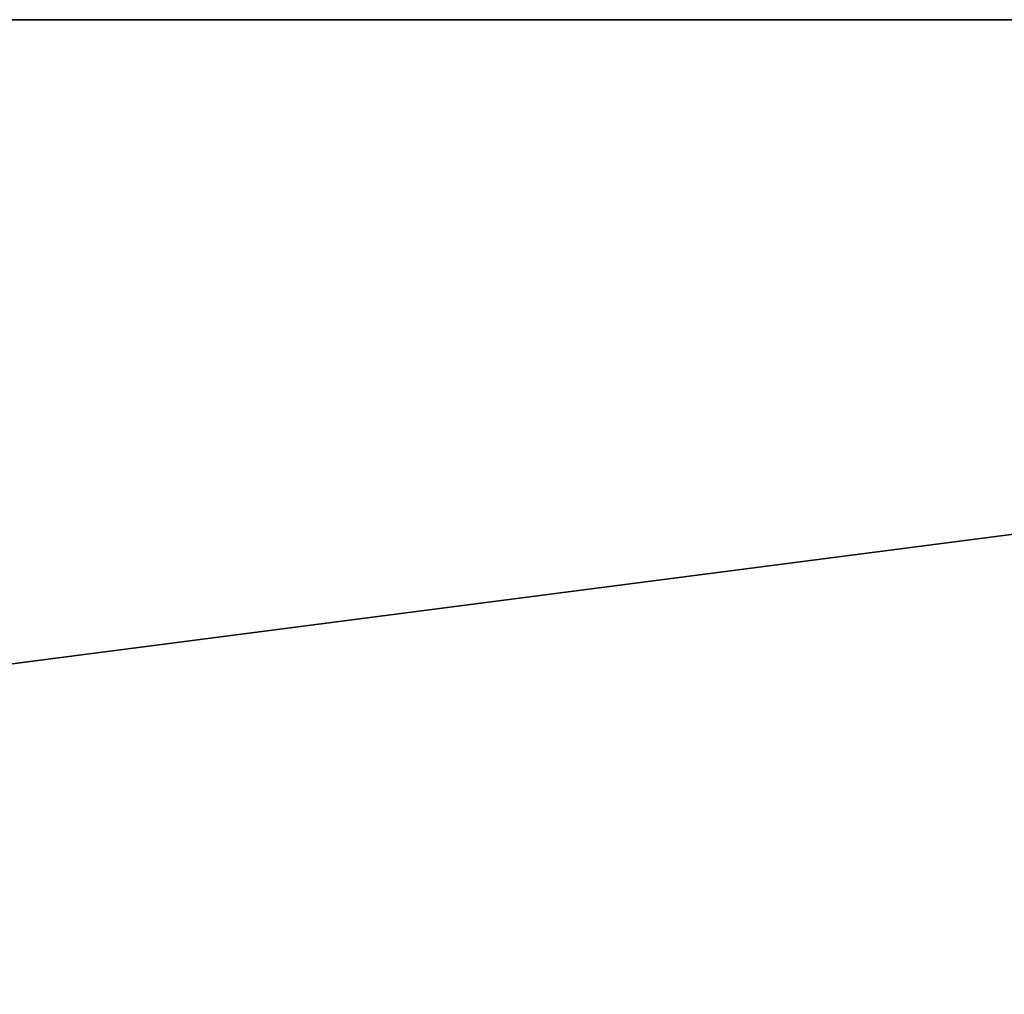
# Model space of a CAD drawing. Header units: millimetres. Extents: x -9005 to -7251, y 748 to 3051.
# Tile 255 of 256: x -8250 to -8052, y 2854 to 3051. Entities that reach past the tile are written whole.
import ezdxf

# ---------------------------------------------------------------- set-up
doc = ezdxf.new("R2010")
doc.units = ezdxf.units.MM
doc.layers.add('A-WALL', color=113, linetype='Continuous', lineweight=25)

msp = doc.modelspace()

# ---------------------------------------------------------------- meshes
at = {"layer": 'A-WALL'}
mesh = msp.add_polyface(dxfattribs=at)
corners = [(-7251.49, 3050.53, -600), (-9004.57, 3050.53, -600), (-9004.57, 3050.53, 2500), (-7251.49, 3050.53, 2500)]
mesh.append_faces([[corners[k] for k in face] for face in [(3, 0, 1, 2)]])
mesh = msp.add_polyface(dxfattribs=at)
corners = [(-9004.57, 3050.53, -600), (-7251.49, 3050.53, -600), (-7251.49, 2849.53, -600), (-8803.57, 2849.53, -600), (-9004.57, 2849.53, -600)]
mesh.append_faces([[corners[k] for k in face] for face in [(3, 0, 1, 2)]], dxfattribs={"vtx0": -1})
mesh.append_faces([[corners[k] for k in face] for face in [(3, 4, 0)]], dxfattribs={"vtx2": -1})
mesh = msp.add_polyface(dxfattribs=at)
corners = [(-7251.49, 3050.53, 2500), (-9004.57, 3050.53, 2500), (-9004.57, 2849.53, 2500), (-8803.57, 2849.53, 2500), (-7251.49, 2849.53, 2500)]
mesh.append_faces([[corners[k] for k in face] for face in [(3, 0, 1, 2)]], dxfattribs={"vtx0": -1})
mesh.append_faces([[corners[k] for k in face] for face in [(3, 4, 0)]], dxfattribs={"vtx2": -1})

doc.saveas('drawing.dxf')
